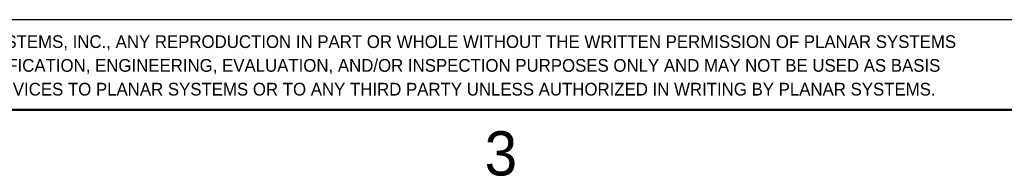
# Model space of a CAD drawing. Header units: millimetres. Extents: x 0 to 844, y -2 to 552.
# Tile 71 of 119: x 550 to 639, y 7 to 21. Entities that reach past the tile are written whole.
import ezdxf

# ---------------------------------------------------------------- set-up
doc = ezdxf.new("R2010")
doc.units = ezdxf.units.MM
doc.styles.add('SLDTEXTSTYLE0', font='ARIAL.TTF', dxfattribs={"width": 0.948})

# ---------------------------------------------------------------- blocks, each defined once
blk = doc.blocks.new('SW_NOTE_0')
at = {"color": 0, "linetype": 'Continuous', "lineweight": 0, "char_height": 1.15, "attachment_point": 1, "style": 'SLDTEXTSTYLE0'}
for s, insert in [('THIS DRAWING CONTAINS INFORMATION PROPRIETARY TO PLANAR SYSTEMS, INC., ANY REPRODUCTION IN PART OR WHOLE WITHOUT THE WRITTEN PERMISSION OF PLANAR SYSTEMS', (0, 1.482)), ('IS PROHIBITED. THIS DRAWING IS SUPPLIED FOR INFORMATION, IDENTIFICATION, ENGINEERING, EVALUATION, AND/OR INSPECTION PURPOSES ONLY AND MAY NOT BE USED AS BASIS', (0, -0.668)), ('FOR THE MANUFACTURING OF PRODUCTS OR THE FURNISHING OF SERVICES TO PLANAR SYSTEMS OR TO ANY THIRD PARTY UNLESS AUTHORIZED IN WRITING BY PLANAR SYSTEMS.', (0, -2.818))]:
    blk.add_mtext(s, dxfattribs=dict(at, insert=insert))

msp = doc.modelspace()

# ---------------------------------------------------------------- linework, layer by layer
at = {"color": 7, "linetype": 'Continuous', "lineweight": 25}
msp.add_line((641.35, 20.837), (491.795, 20.837), dxfattribs=at)
at = {"color": 7, "linetype": 'Continuous', "lineweight": 50}
msp.add_line((25.4, 12.7), (838.2, 12.7), dxfattribs=at)

# ---------------------------------------------------------------- block references
at = {"color": 7, "linetype": 'Continuous', "lineweight": 0}
msp.add_blockref('SW_NOTE_0', (495.449, 17.947), dxfattribs=at)

# ---------------------------------------------------------------- texts
at = {"color": 7, "linetype": 'Continuous', "lineweight": 0, "insert": (593.814, 10.745), "char_height": 4, "attachment_point": 2, "style": 'SLDTEXTSTYLE0'}
msp.add_mtext('3', dxfattribs=at)

doc.saveas('drawing.dxf')
